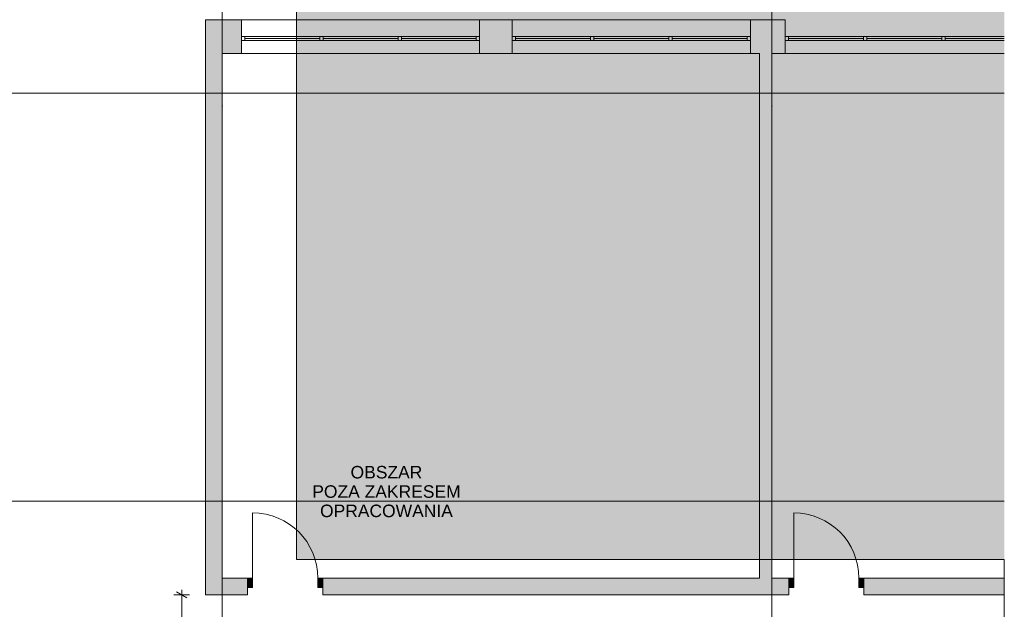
# Paper-space layout 'A-07 INWENTARYZACJA - PIĘTRO 4' of a CAD drawing. Header units: millimetres. Extents: x 0 to 500, y 0 to 350.
# Tile 9 of 13: x 224 to 342, y 187 to 258. Entities that reach past the tile are written whole.
import ezdxf
from ezdxf.xclip import XClip

# ---------------------------------------------------------------- set-up
doc = ezdxf.new("R2010")
doc.units = ezdxf.units.MM
doc.header["$MEASUREMENT"] = 0
doc.header["$XCLIPFRAME"] = 0
doc.linetypes.add('DASHDOTX2', pattern=[1000, 500, -250, 0, -250])
doc.linetypes.add('PRZERYWANA_DU_A', pattern=[550, 350.0000000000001, -199.9999999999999])
for name, color, linetype, lineweight in [('0_Nr_pióra__2', 8, 'Continuous', 13), ('A_wymiary_Nr_pióra__1', 7, 'Continuous', 20), ('A_wymiary_Nr_pióra__2', 8, 'Continuous', 13), ('A_ściany_Nr_pióra__1', 7, 'Continuous', 20), ('Drzwi Archicad_Nr_pióra__1', 7, 'Continuous', 20)]:
    doc.layers.add(name, color=color, linetype=linetype, lineweight=lineweight)
for name, color, linetype, lineweight, true_color in [('A_opis_Nr_pióra__7', 7, 'Continuous', 18, 0x171717), ('A_osie_Nr_pióra__16', 7, 'Continuous', 5, 0x0f0f0f), ('A_ściany_Nr_pióra__19', 7, 'Continuous', 5, 0x191919), ('Okna Archicada_Nr_pióra__19', 7, 'Continuous', 5, 0x191919)]:
    doc.layers.add(name, color=color, linetype=linetype, lineweight=lineweight, true_color=true_color)
for name, color, linetype in [('A_podrys', 7, 'Continuous'), ('A_ściany', 7, 'Continuous'), ('Drzwi Archicad', 7, 'Continuous')]:
    doc.layers.add(name, color=color, linetype=linetype)
doc.styles.add('STYL_AUTOMATYCZNY_1', font='arial.ttf')

# ---------------------------------------------------------------- blocks, each defined once
blk = doc.blocks.new('Rysunek_1_1', base_point=(-1526.982823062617, -281.1000391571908))
at = {"linetype": 'Continuous', "lineweight": 0, "true_color": 0x484848}
blk.add_hatch(color=251, dxfattribs=at).paths.add_polyline_path([(342.2085117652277, 306.7847945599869), (257.2085148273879, 306.7847945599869), (257.2085148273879, 192.9747987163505), (342.2085117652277, 192.9747987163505)])
at = {"layer": 'A_ściany', "linetype": 'Continuous', "lineweight": 0, "true_color": 0x000000}
for points in [[(248.3092859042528, 190.7547949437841), (248.3092859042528, 253.7347949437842), (246.3142859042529, 257.7847949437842), (246.3142859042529, 188.7247949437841)], [(250.6142859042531, 253.7347949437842), (250.6142859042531, 257.7847949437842), (246.3142859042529, 257.7847949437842), (248.3092859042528, 253.7347949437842)], [(283.1142859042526, 253.7347949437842), (283.1142859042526, 257.7847949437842), (279.2142859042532, 257.7847949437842), (279.2142859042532, 253.7347949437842)], [(315.9142859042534, 253.7347949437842), (315.9142859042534, 257.7847949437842), (311.7142859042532, 257.7847949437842), (311.7142859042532, 253.7347949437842)], [(314.3142859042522, 190.7547949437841), (314.3142859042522, 253.7347949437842), (312.8142859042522, 253.7347949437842), (312.8142859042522, 190.7547949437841)], [(248.3092863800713, 190.7547943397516), (246.3142859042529, 188.7247949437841), (251.357379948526, 188.7247949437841), (251.357379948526, 190.7547943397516)], [(260.3839207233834, 190.7547948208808), (260.3839207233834, 188.7247949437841), (316.3217744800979, 188.7247949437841), (316.3217744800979, 190.7547948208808)], [(342.2085121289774, 190.7547933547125), (325.3483150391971, 190.7547933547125), (325.3483150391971, 188.7247937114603), (342.2085121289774, 188.7247937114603)]]:
    blk.add_hatch(color=18, dxfattribs=at).paths.add_polyline_path(points)
at = {"layer": 'Drzwi Archicad', "linetype": 'Continuous', "lineweight": 0, "true_color": 0xfdfdfd}
for points in [[(251.3573807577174, 190.7547949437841), (251.3573807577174, 189.6047949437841), (251.9573807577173, 189.6047949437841), (251.9573807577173, 190.7547949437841)], [(260.383920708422, 189.6047949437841), (260.383920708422, 190.7547949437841), (259.783920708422, 190.7547949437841), (259.783920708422, 189.6047949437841)], [(316.3217751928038, 190.7547949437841), (316.3217751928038, 189.6047949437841), (316.9217751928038, 189.6047949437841), (316.9217751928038, 190.7547949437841)], [(325.3483151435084, 189.6047949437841), (325.3483151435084, 190.7547949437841), (324.7483151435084, 190.7547949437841), (324.7483151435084, 189.6047949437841)]]:
    blk.add_hatch(color=7, dxfattribs=at).paths.add_polyline_path(points)
at = {"layer": '0_Nr_pióra__2', "color": 8, "linetype": 'PRZERYWANA_DU_A', "lineweight": 13, "flags": 128}
for points in [[(342.2085108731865, 192.974794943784), (257.2085108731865, 192.974794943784), (257.2085108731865, 306.7847949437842)], [(342.2085108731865, 97.97479494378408), (342.2085108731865, 192.974794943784)]]:
    blk.add_lwpolyline(points, dxfattribs=at)
at = {"layer": 'A_osie_Nr_pióra__16', "color": 250, "linetype": 'DASHDOTX2', "lineweight": 5, "true_color": 0x0f0f0f}
for p, q in [((248.3142859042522, 247.4327713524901), (248.3142871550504, 267.6838533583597)), ((314.3142859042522, 247.4327713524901), (314.3142855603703, 267.6838533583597)), ((342.2085099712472, 248.9747963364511), (118.0096184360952, 248.9747963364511)), ((248.314287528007, 247.4327695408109), (248.314287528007, 97.9747955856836)), ((314.3142871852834, 247.4327695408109), (314.3142871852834, 97.9747955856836)), ((342.2085079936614, 199.9747982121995), (118.0096170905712, 199.9747982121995))]:
    blk.add_line(p, q, dxfattribs=at)
for p in [(248.3142859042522, 247.4327713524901), (248.3142859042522, 247.4327713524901), (314.3142859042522, 247.4327713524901), (314.3142859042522, 247.4327713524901)]:
    blk.add_point(p, dxfattribs=at)
at = {"layer": 'A_wymiary_Nr_pióra__1', "color": 7, "linetype": 'Continuous', "lineweight": 20}
blk.add_line((244.0692876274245, 188.3639513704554), (242.8192844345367, 189.0856378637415), dxfattribs=at)
at = {"layer": 'A_wymiary_Nr_pióra__2', "color": 8, "linetype": 'Continuous', "lineweight": 13}
for p, q in [((243.4442860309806, 188.7247946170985), (243.4442860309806, 189.3360437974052)), ((244.3817865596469, 188.7247946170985), (242.5067855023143, 188.7247946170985)), ((243.4442860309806, 168.7247957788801), (243.4442860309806, 188.7247946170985))]:
    blk.add_line(p, q, dxfattribs=at)
at = {"layer": 'A_ściany_Nr_pióra__1', "color": 7, "linetype": 'Continuous', "lineweight": 20}
for p, q in [((250.6142845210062, 257.7847933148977), (250.6142845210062, 253.7347944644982)), ((279.2142868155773, 257.7847933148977), (279.2142868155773, 253.7347944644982)), ((283.1142854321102, 257.7847933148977), (283.1142854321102, 253.7347944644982)), ((311.7142877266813, 257.7847933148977), (311.7142877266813, 253.7347944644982)), ((315.9142868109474, 257.7847933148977), (315.9142868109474, 253.7347944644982)), ((251.3573814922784, 190.754796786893), (250.8873810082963, 190.754796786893)), ((251.3573814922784, 190.754796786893), (251.3573814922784, 189.6047962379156)), ((260.3839225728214, 190.754796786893), (260.8539193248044, 190.754796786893)), ((260.3839225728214, 190.754796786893), (260.3839225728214, 189.6047962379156)), ((316.3217763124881, 190.754796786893), (315.851775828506, 190.754796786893)), ((316.3217763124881, 190.754796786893), (316.3217763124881, 189.6047962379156)), ((325.3483136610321, 190.754796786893), (325.818314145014, 190.754796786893)), ((325.3483136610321, 190.754796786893), (325.3483136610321, 189.6047962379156)), ((251.3573814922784, 189.6047962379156), (251.3573814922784, 188.7247946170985)), ((260.3839225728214, 189.6047962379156), (260.3839225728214, 188.7247946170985)), ((316.3217763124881, 189.6047962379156), (316.3217763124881, 188.7247946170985)), ((325.3483136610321, 189.6047962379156), (325.3483136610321, 188.7247946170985)), ((251.3573814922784, 188.7247946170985), (250.9873799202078, 188.7247946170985)), ((260.3839225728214, 188.7247946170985), (260.753920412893, 188.7247946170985)), ((316.3217763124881, 188.7247946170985), (315.9517747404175, 188.7247946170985)), ((325.3483136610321, 188.7247946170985), (325.7183152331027, 188.7247946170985))]:
    blk.add_line(p, q, dxfattribs=at)
at = {"layer": 'A_ściany_Nr_pióra__1', "color": 7, "linetype": 'Continuous', "lineweight": 20, "flags": 128}
for points in [[(246.3142859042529, 257.7847949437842), (246.3142859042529, 188.7247949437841)], [(250.6142859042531, 257.7847949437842), (246.3142859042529, 257.7847949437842)], [(283.1142859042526, 257.7847949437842), (279.2142859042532, 257.7847949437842)], [(315.9142859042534, 257.7847949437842), (311.7142859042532, 257.7847949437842)], [(248.3092859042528, 190.7547949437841), (248.3092859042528, 253.7347949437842)], [(248.3092859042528, 253.7347949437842), (250.6142859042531, 253.7347949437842)], [(279.2142859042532, 253.7347949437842), (283.1142859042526, 253.7347949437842)], [(311.7142859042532, 253.7347949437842), (312.8142859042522, 253.7347949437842)], [(312.8142859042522, 253.7347949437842), (312.8142859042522, 190.7547949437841)], [(314.3142859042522, 253.7347949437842), (315.9142859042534, 253.7347949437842)], [(314.3142859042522, 190.7547949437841), (314.3142859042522, 253.7347949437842)], [(251.3573809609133, 190.7547949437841), (248.3092859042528, 190.7547949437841)], [(312.8142859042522, 190.7547949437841), (260.3839206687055, 190.7547949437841)], [(316.3217744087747, 190.7547949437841), (314.3142859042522, 190.7547949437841)], [(342.2085108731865, 190.7547949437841), (325.3483158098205, 190.7547949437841)], [(246.3142859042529, 188.7247949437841), (251.357379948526, 188.7247949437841)], [(260.3839207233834, 188.7247949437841), (316.3217748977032, 188.7247949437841)], [(325.3483156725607, 188.7247949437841), (342.2085108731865, 188.7247949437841)]]:
    blk.add_lwpolyline(points, dxfattribs=at)
at = {"layer": 'A_ściany_Nr_pióra__19', "color": 250, "linetype": 'Continuous', "lineweight": 5, "true_color": 0x191919}
for p, q in [((279.2142868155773, 257.7847933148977), (250.6142845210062, 257.7847933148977)), ((311.7142877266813, 257.7847933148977), (283.1142854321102, 257.7847933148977)), ((250.6142845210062, 253.7347944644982), (279.2142868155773, 253.7347944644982)), ((283.1142854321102, 253.7347944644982), (311.7142877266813, 253.7347944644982)), ((315.9142866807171, 253.7347966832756), (342.2085104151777, 253.7347966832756))]:
    blk.add_line(p, q, dxfattribs=at)
at = {"layer": 'Drzwi Archicad_Nr_pióra__1', "color": 7, "linetype": 'Continuous', "lineweight": 20}
for p, q in [((251.9573824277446, 190.754796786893), (251.9573824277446, 198.5813359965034)), ((316.9217735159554, 190.754796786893), (316.9217735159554, 198.5813359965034)), ((251.3573814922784, 190.754796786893), (250.8873810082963, 190.754796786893)), ((251.3573814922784, 190.754796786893), (250.8873810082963, 190.754796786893)), ((251.3573814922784, 190.754796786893), (251.9573824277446, 190.754796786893)), ((251.3573814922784, 189.6047962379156), (251.3573814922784, 190.754796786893)), ((251.3573814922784, 190.754796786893), (251.3573814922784, 189.6047962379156)), ((251.3573814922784, 190.754796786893), (251.3573814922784, 189.6047962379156)), ((251.9573824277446, 190.754796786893), (251.9573824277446, 189.6047962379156)), ((259.7839216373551, 189.6047962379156), (259.7839216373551, 190.754796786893)), ((259.7839216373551, 190.754796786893), (260.3839225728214, 190.754796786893)), ((260.3839225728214, 190.754796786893), (260.3839225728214, 189.6047962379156)), ((260.3839225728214, 190.754796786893), (260.3839225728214, 189.6047962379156)), ((260.3839225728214, 190.754796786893), (260.3839225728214, 189.6047962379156)), ((260.3839225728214, 190.754796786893), (260.8539193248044, 190.754796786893)), ((260.3839225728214, 190.754796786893), (260.8539193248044, 190.754796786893)), ((316.3217763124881, 190.754796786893), (315.851775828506, 190.754796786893)), ((316.3217763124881, 190.754796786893), (315.851775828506, 190.754796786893)), ((316.3217763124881, 190.754796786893), (316.9217735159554, 190.754796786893)), ((316.3217763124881, 189.6047962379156), (316.3217763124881, 190.754796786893)), ((316.3217763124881, 190.754796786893), (316.3217763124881, 189.6047962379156)), ((316.3217763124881, 190.754796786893), (316.3217763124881, 189.6047962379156)), ((316.9217735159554, 190.754796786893), (316.9217735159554, 189.6047962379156)), ((324.7483164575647, 189.6047962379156), (324.7483164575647, 190.754796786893)), ((324.7483164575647, 190.754796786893), (325.3483136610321, 190.754796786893)), ((325.3483136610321, 190.754796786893), (325.3483136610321, 189.6047962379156)), ((325.3483136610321, 190.754796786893), (325.3483136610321, 189.6047962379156)), ((325.3483136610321, 190.754796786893), (325.3483136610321, 189.6047962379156)), ((325.3483136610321, 190.754796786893), (325.818314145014, 190.754796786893)), ((325.3483136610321, 190.754796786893), (325.818314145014, 190.754796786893)), ((251.9573824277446, 189.6047962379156), (251.3573814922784, 189.6047962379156)), ((251.3573814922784, 189.6047962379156), (251.3573814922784, 188.7247946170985)), ((251.3573814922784, 189.6047962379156), (251.3573814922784, 188.7247946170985)), ((260.3839225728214, 189.6047962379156), (259.7839216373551, 189.6047962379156)), ((260.3839225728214, 189.6047962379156), (260.3839225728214, 188.7247946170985)), ((260.3839225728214, 189.6047962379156), (260.3839225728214, 188.7247946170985)), ((316.9217735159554, 189.6047962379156), (316.3217763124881, 189.6047962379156)), ((316.3217763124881, 189.6047962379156), (316.3217763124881, 188.7247946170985)), ((316.3217763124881, 189.6047962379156), (316.3217763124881, 188.7247946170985)), ((325.3483136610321, 189.6047962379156), (324.7483164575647, 189.6047962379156)), ((325.3483136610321, 189.6047962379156), (325.3483136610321, 188.7247946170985)), ((325.3483136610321, 189.6047962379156), (325.3483136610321, 188.7247946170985)), ((251.3573814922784, 188.7247946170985), (250.9873799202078, 188.7247946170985)), ((251.3573814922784, 188.7247946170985), (250.9873799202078, 188.7247946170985)), ((260.3839225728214, 188.7247946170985), (260.753920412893, 188.7247946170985)), ((260.3839225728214, 188.7247946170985), (260.753920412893, 188.7247946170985)), ((316.3217763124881, 188.7247946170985), (315.9517747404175, 188.7247946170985)), ((316.3217763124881, 188.7247946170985), (315.9517747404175, 188.7247946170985)), ((325.3483136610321, 188.7247946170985), (325.7183152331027, 188.7247946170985)), ((325.3483136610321, 188.7247946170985), (325.7183152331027, 188.7247946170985))]:
    blk.add_line(p, q, dxfattribs=at)
for centre in [(251.9573807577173, 190.754794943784), (316.9217751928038, 190.754794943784)]:
    blk.add_arc(centre, 7.826539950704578, 0, 90, dxfattribs=at)
at = {"layer": 'Okna Archicada_Nr_pióra__19', "color": 250, "linetype": 'Continuous', "lineweight": 5, "true_color": 0x191919}
for p, q in [((279.2142868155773, 255.784796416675), (250.6142845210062, 255.784796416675)), ((250.6142845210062, 255.784796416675), (250.6142845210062, 255.2847943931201)), ((251.0142876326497, 255.784796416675), (251.0142876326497, 255.2847943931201)), ((251.0142876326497, 255.5347935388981), (260.014286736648, 255.5347935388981)), ((260.014286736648, 255.784796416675), (260.014286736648, 255.2847943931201)), ((260.4142861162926, 255.784796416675), (260.4142861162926, 255.2847943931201)), ((260.4142861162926, 255.5347935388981), (269.4142852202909, 255.5347935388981)), ((269.4142852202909, 255.784796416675), (269.4142852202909, 255.2847943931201)), ((269.8142845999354, 255.784796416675), (269.8142845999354, 255.2847943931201)), ((269.8142845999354, 255.5347935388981), (278.8142874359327, 255.5347935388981)), ((278.8142874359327, 255.784796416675), (278.8142874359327, 255.2847943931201)), ((279.2142868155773, 255.2847943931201), (279.2142868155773, 255.784796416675)), ((311.7142877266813, 255.784796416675), (283.1142854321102, 255.784796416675)), ((283.1142854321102, 255.784796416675), (283.1142854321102, 255.2847943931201)), ((283.5142848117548, 255.784796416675), (283.5142848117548, 255.2847943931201)), ((283.5142848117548, 255.5347935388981), (292.5142876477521, 255.5347935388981)), ((292.5142876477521, 255.784796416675), (292.5142876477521, 255.2847943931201)), ((292.9142870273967, 255.784796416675), (292.9142870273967, 255.2847943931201)), ((292.9142870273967, 255.5347935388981), (301.9142861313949, 255.5347935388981)), ((301.9142861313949, 255.784796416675), (301.9142861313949, 255.2847943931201)), ((302.3142855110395, 255.784796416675), (302.3142855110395, 255.2847943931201)), ((302.3142855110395, 255.5347935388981), (311.3142846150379, 255.5347935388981)), ((311.3142846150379, 255.784796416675), (311.3142846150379, 255.2847943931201)), ((311.7142877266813, 255.2847943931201), (311.7142877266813, 255.784796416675)), ((342.2085104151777, 255.7847950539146), (315.9142866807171, 255.7847950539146)), ((315.9142866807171, 255.7847950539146), (315.9142868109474, 255.2847943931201)), ((316.3142861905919, 255.784796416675), (316.3142861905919, 255.2847943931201)), ((316.3142861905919, 255.5347935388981), (325.3142852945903, 255.5347935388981)), ((325.3142852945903, 255.784796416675), (325.3142852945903, 255.2847943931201)), ((325.7142846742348, 255.784796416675), (325.7142846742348, 255.2847943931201)), ((325.7142846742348, 255.5347935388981), (334.7142875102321, 255.5347935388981)), ((334.7142875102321, 255.784796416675), (334.7142875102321, 255.2847943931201)), ((335.1142868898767, 255.784796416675), (335.1142868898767, 255.2847943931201)), ((335.1142865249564, 255.5347962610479), (342.2085090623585, 255.5347962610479)), ((250.6142845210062, 255.2847943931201), (279.2142868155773, 255.2847943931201)), ((283.1142854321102, 255.2847943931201), (311.7142877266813, 255.2847943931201)), ((315.9142866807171, 255.284796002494), (342.2085104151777, 255.284796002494))]:
    blk.add_line(p, q, dxfattribs=at)
at = {"layer": 'A_opis_Nr_pióra__7', "color": 250, "linetype": 'Continuous', "lineweight": 18, "true_color": 0x171717, "insert": (268.0227787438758, 201.133739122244), "char_height": 1.5, "attachment_point": 5, "line_spacing_factor": 0.9285777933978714, "style": 'STYL_AUTOMATYCZNY_1'}
blk.add_mtext('\\A1;{\\pqc;\\fArial|b0|i0|c238|p0;\\W1.000000;OBSZAR\\P\\pqc;\\fArial|b0|i0|c238|p0;\\W1.000000;POZA ZAKRESEM \\P\\pqc;\\fArial|b0|i0|c238|p0;\\W1.000000;OPRACOWANIA}', dxfattribs=at)

psp = doc.layouts.new('A-07 INWENTARYZACJA - PIĘTRO 4')

# ---------------------------------------------------------------- block references
at = {"layer": 'A_podrys', "color": 37, "linetype": 'Continuous', "lineweight": 5, "true_color": 0x656532}
ref = psp.add_blockref('Rysunek_1_1', (-1526.982823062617, -281.1000391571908), dxfattribs=at)
XClip(ref).set_block_clipping_path([(91.7585396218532, 97.97479494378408), (342.2085108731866, 306.7847949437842)])

doc.saveas('drawing.dxf')
